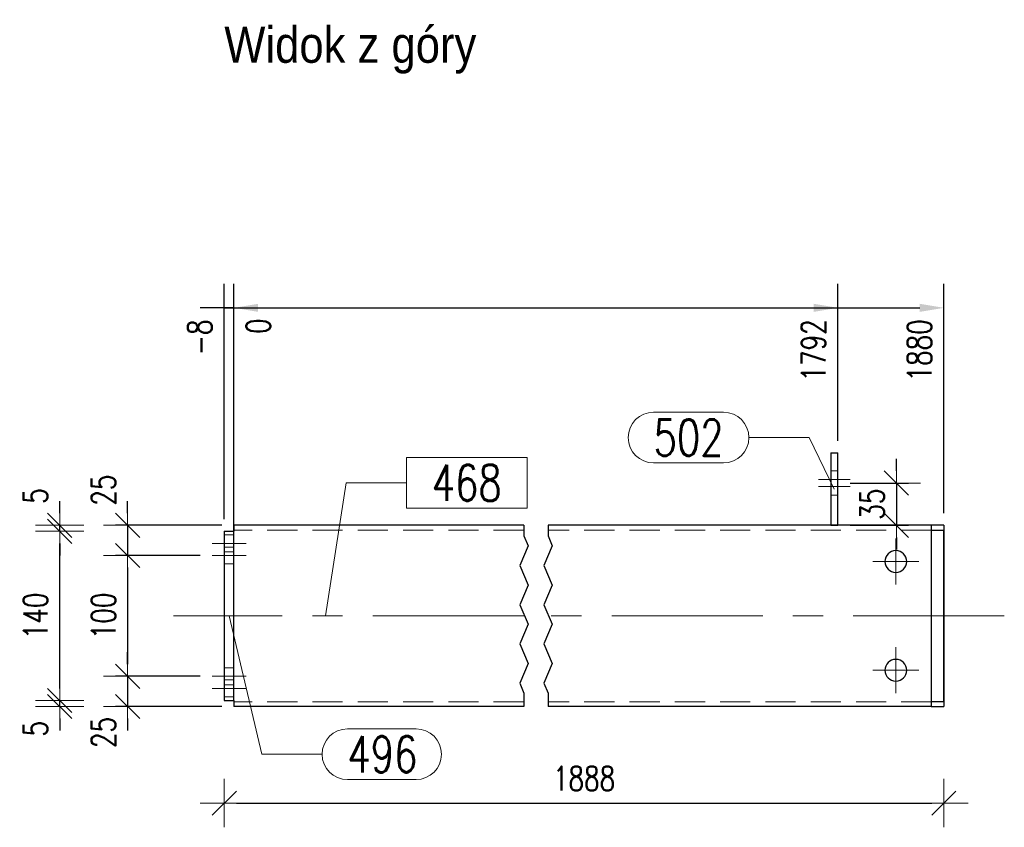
# Model space of a CAD drawing. Header units: millimetres. Extents: x -877 to 135, y 14151 to 14821.
# Tile 21 of 46: x -376 to -294, y 14289 to 14355. Entities that reach past the tile are written whole.
import ezdxf

# ---------------------------------------------------------------- set-up
doc = ezdxf.new("R2010")
doc.units = ezdxf.units.MM
doc.header["$LTSCALE"] = 10
doc.linetypes.add('HIDDEN', pattern=[0.375, 0.25, -0.125])
doc.linetypes.add('MITTE', pattern=[2, 1.25, -0.25, 0.25, -0.25])
doc.layers.get('Defpoints').update_dxf_attribs({"color": 1})
for name, color, linetype, lineweight in [('PS_Bolt', 4, 'Continuous', 13), ('PS_DIM', 4, 'Continuous', 13), ('PS_Hidden', 2, 'HIDDEN', 9), ('PS_Mid', 5, 'MITTE', 15), ('PS_Pos', 1, 'Continuous', 15), ('PS_Shape', 161, 'Continuous', 30), ('PS_SOLID', 7, 'Continuous', 30), ('PS_TEXT', 3, 'Continuous', 18)]:
    doc.layers.add(name, color=color, linetype=linetype, lineweight=lineweight)
doc.styles.add('gil', font='txt', dxfattribs={"width": 0.9})
doc.styles.add('simplex', font='simplex.shx', dxfattribs={"width": 0.75})
doc.dimstyles.new('1_10_GŁ_DS1-LS10', dxfattribs={"dimtxt": 2, "dimasz": 2, "dimexe": 2, "dimexo": 1, "dimgap": 1, "dimtad": 1, "dimjust": 4, "dimdec": 0, "dimlfac": 10, "dimtxsty": 'simplex', "dimblk1": 'NONE', "dimsah": 1, "dimcen": 2, "dimclrd": 256, "dimclre": 256, "dimclrt": 3, "dimadec": 1, "dimazin": 0, "dimtfac": 1, "dimtdec": 0, "dimtmove": 2, "dimatfit": 3, "dimfxl": 1, "dimarcsym": 0})
doc.dimstyles.new('1_10_PRZ', dxfattribs={"dimtxt": 2, "dimasz": 1, "dimexe": 2, "dimexo": 5, "dimgap": 1, "dimtad": 1, "dimdec": 0, "dimlfac": 10, "dimtxsty": 'simplex', "dimblk": 'dimznak', "dimcen": 2, "dimse1": 1, "dimse2": 1, "dimclrt": 3, "dimadec": 1, "dimazin": 0, "dimtfac": 1, "dimtdec": 0, "dimtix": 1, "dimtmove": 2, "dimatfit": 3, "dimldrblk": 'dim-grot', "dimfxl": 1, "dimarcsym": 0})
doc.dimstyles.new('1_10_PRZ_DS1-LS10', dxfattribs={"dimtxt": 2, "dimasz": 1, "dimexe": 2, "dimexo": 5, "dimgap": 1, "dimtad": 1, "dimdec": 0, "dimlfac": 10, "dimtxsty": 'simplex', "dimblk": 'dimznak', "dimcen": 2, "dimse1": 1, "dimse2": 1, "dimclrt": 3, "dimadec": 1, "dimazin": 0, "dimtfac": 1, "dimtdec": 0, "dimtix": 1, "dimtmove": 2, "dimatfit": 3, "dimldrblk": 'dim-grot', "dimfxl": 1, "dimarcsym": 0})
doc.dimstyles.new('1_10_SC', dxfattribs={"dimtxt": 2, "dimasz": 1, "dimexe": 1, "dimexo": 1, "dimgap": 1, "dimtad": 1, "dimdec": 0, "dimlfac": 10, "dimtxsty": 'simplex', "dimblk": 'dimznak', "dimcen": 2, "dimclrd": 256, "dimclre": 256, "dimclrt": 3, "dimadec": 1, "dimazin": 0, "dimtfac": 1, "dimtdec": 0, "dimtix": 1, "dimtmove": 2, "dimatfit": 3, "dimldrblk": 'dim-grot', "dimfxl": 1, "dimarcsym": 0})

# ---------------------------------------------------------------- blocks, each defined once
blk = doc.blocks.new('*D434')
at = {"layer": 'Defpoints', "color": 0, "transparency": 16777216}
for p in [(-358.129, 14331.516), (-358.929, 14313.016), (-358.129, 14298.516)]:
    blk.add_point(p, dxfattribs=at)
at = {"layer": 'PS_DIM', "lineweight": -2, "transparency": 16777216}
for p, q in [((-358.929, 14314.016), (-358.929, 14333.516)), ((-358.129, 14299.516), (-358.129, 14333.516)), ((-358.929, 14331.516), (-360.929, 14331.516)), ((-358.929, 14331.516), (-358.129, 14331.516)), ((-356.129, 14331.516), (-354.129, 14331.516))]:
    blk.add_line(p, q, dxfattribs=at)
at = {"layer": 'PS_DIM', "transparency": 16777216}
blk.add_solid([(-356.129, 14331.849), (-356.129, 14331.183), (-358.129, 14331.516)], dxfattribs=at)
at = {"layer": 'PS_DIM', "color": 3, "transparency": 16777216, "insert": (-360.949, 14329.068), "char_height": 2, "attachment_point": 5, "rotation": 90, "style": 'simplex'}
blk.add_mtext('-8', dxfattribs=at)
blk = doc.blocks.new('_None')
blk = doc.blocks.new('*D435')
at = {"layer": 'Defpoints', "color": 0, "transparency": 16777216}
for p in [(-358.129, 14331.516), (-358.129, 14313.516), (-358.129, 14298.516)]:
    blk.add_point(p, dxfattribs=at)
at = {"layer": 'PS_DIM', "lineweight": -2, "transparency": 16777216}
for p, q in [((-358.129, 14299.516), (-358.129, 14333.516)), ((-358.129, 14314.516), (-358.129, 14333.516)), ((-358.129, 14331.516), (-360.129, 14331.516)), ((-356.129, 14331.516), (-354.129, 14331.516))]:
    blk.add_line(p, q, dxfattribs=at)
at = {"layer": 'PS_DIM', "transparency": 16777216}
blk.add_solid([(-356.129, 14331.849), (-356.129, 14331.183), (-358.129, 14331.516)], dxfattribs=at)
at = {"layer": 'PS_DIM', "color": 3, "transparency": 16777216, "insert": (-356.109, 14329.996), "char_height": 2, "attachment_point": 5, "rotation": 90, "style": 'simplex'}
blk.add_mtext('0', dxfattribs=at)
blk = doc.blocks.new('*D436')
at = {"layer": 'Defpoints', "color": 0, "transparency": 16777216}
for p in [(-308.129, 14331.516), (-308.129, 14319.516), (-358.129, 14298.516)]:
    blk.add_point(p, dxfattribs=at)
at = {"layer": 'PS_DIM', "lineweight": -2, "transparency": 16777216}
for p, q in [((-358.129, 14299.516), (-358.129, 14333.516)), ((-308.129, 14320.516), (-308.129, 14333.516)), ((-358.129, 14331.516), (-310.129, 14331.516))]:
    blk.add_line(p, q, dxfattribs=at)
at = {"layer": 'PS_DIM', "transparency": 16777216}
blk.add_solid([(-310.129, 14331.849), (-310.129, 14331.183), (-308.129, 14331.516)], dxfattribs=at)
at = {"layer": 'PS_DIM', "color": 3, "transparency": 16777216, "insert": (-310.149, 14327.996), "char_height": 2, "attachment_point": 5, "rotation": 90, "style": 'simplex'}
blk.add_mtext('1792', dxfattribs=at)
blk = doc.blocks.new('*D437')
at = {"layer": 'Defpoints', "color": 0, "transparency": 16777216}
for p in [(-299.357, 14331.516), (-299.357, 14313.516), (-358.129, 14298.516)]:
    blk.add_point(p, dxfattribs=at)
at = {"layer": 'PS_DIM', "lineweight": -2, "transparency": 16777216}
for p, q in [((-358.129, 14299.516), (-358.129, 14333.516)), ((-299.357, 14314.516), (-299.357, 14333.516)), ((-358.129, 14331.516), (-301.357, 14331.516))]:
    blk.add_line(p, q, dxfattribs=at)
at = {"layer": 'PS_DIM', "transparency": 16777216}
blk.add_solid([(-301.357, 14331.849), (-301.357, 14331.183), (-299.357, 14331.516)], dxfattribs=at)
at = {"layer": 'PS_DIM', "color": 3, "transparency": 16777216, "insert": (-301.377, 14327.996), "char_height": 2, "attachment_point": 5, "rotation": 90, "style": 'simplex'}
blk.add_mtext('1880', dxfattribs=at)
blk = doc.blocks.new('dimznak')
at = {"color": 0}
for points in [[(0, 2), (0, -2)], [(-2, 0), (2, 0)]]:
    blk.add_lwpolyline(points, dxfattribs=at)
at = {"color": 2}
blk.add_lwpolyline([(1, 1), (-1, -1)], dxfattribs=at)
blk = doc.blocks.new('*D438')
at = {"layer": 'Defpoints', "color": 0, "transparency": 16777216}
for p in [(-308.129, 14317.016, -7), (-308.129, 14313.516), (-303.29, 14313.516)]:
    blk.add_point(p, dxfattribs=at)
at = {"layer": 'PS_DIM', "lineweight": -2, "transparency": 16777216}
for p, q in [((-303.29, 14318.016), (-303.29, 14319.016)), ((-307.129, 14317.016), (-302.29, 14317.016)), ((-303.29, 14317.016), (-303.29, 14313.516)), ((-307.129, 14313.516), (-302.29, 14313.516)), ((-303.29, 14312.516), (-303.29, 14311.516))]:
    blk.add_line(p, q, dxfattribs=at)
for p, rotation in [((-303.29, 14317.016), 270), ((-303.29, 14313.516), 90)]:
    blk.add_blockref('dimznak', p, dxfattribs=dict(at, rotation=rotation))
at = {"layer": 'PS_DIM', "color": 3, "transparency": 16777216, "insert": (-305.29, 14315.266), "char_height": 2, "attachment_point": 5, "rotation": 90, "style": 'simplex'}
blk.add_mtext('35', dxfattribs=at)
blk = doc.blocks.new('dim-grot')
blk.add_hatch(color=256).paths.add_polyline_path([(0, 0), (-2, 0.5), (-2, -0.5)])
blk.add_lwpolyline([(0, 0), (-2, 0.5), (-2, -0.5), (0, 0)])
blk = doc.blocks.new('*D439')
at = {"layer": 'Defpoints', "color": 0, "transparency": 16777216}
for p in [(-358.129, 14313.516), (-366.929, 14311.016), (-359.929, 14311.016)]:
    blk.add_point(p, dxfattribs=at)
at = {"layer": 'PS_DIM', "lineweight": -2, "transparency": 16777216}
for p, q in [((-366.929, 14314.516), (-366.929, 14315.516)), ((-359.129, 14313.516), (-367.929, 14313.516)), ((-366.929, 14313.516), (-366.929, 14311.016)), ((-360.929, 14311.016), (-367.929, 14311.016)), ((-366.929, 14310.016), (-366.929, 14309.016))]:
    blk.add_line(p, q, dxfattribs=at)
for p, rotation in [((-366.929, 14313.516), 270), ((-366.929, 14311.016), 90)]:
    blk.add_blockref('dimznak', p, dxfattribs=dict(at, rotation=rotation))
at = {"layer": 'PS_DIM', "color": 3, "transparency": 16777216, "insert": (-368.929, 14316.427), "char_height": 2, "attachment_point": 5, "rotation": 90, "style": 'simplex'}
blk.add_mtext('25', dxfattribs=at)
blk = doc.blocks.new('*D440')
at = {"layer": 'Defpoints', "color": 0, "transparency": 16777216}
for p in [(-359.929, 14311.016), (-366.929, 14301.016), (-359.929, 14301.016)]:
    blk.add_point(p, dxfattribs=at)
at = {"layer": 'PS_DIM', "lineweight": -2, "transparency": 16777216}
for p, q in [((-360.929, 14311.016), (-367.929, 14311.016)), ((-366.929, 14310.016), (-366.929, 14302.016)), ((-360.929, 14301.016), (-367.929, 14301.016))]:
    blk.add_line(p, q, dxfattribs=at)
for p, rotation in [((-366.929, 14311.016), 90), ((-366.929, 14301.016), 270)]:
    blk.add_blockref('dimznak', p, dxfattribs=dict(at, rotation=rotation))
at = {"layer": 'PS_DIM', "color": 3, "transparency": 16777216, "insert": (-368.929, 14306.016), "char_height": 2, "attachment_point": 5, "rotation": 90, "style": 'simplex'}
blk.add_mtext('100', dxfattribs=at)
blk = doc.blocks.new('*D441')
at = {"layer": 'Defpoints', "color": 0, "transparency": 16777216}
for p in [(-359.929, 14301.016), (-366.929, 14298.516), (-358.129, 14298.516)]:
    blk.add_point(p, dxfattribs=at)
at = {"layer": 'PS_DIM', "lineweight": -2, "transparency": 16777216}
for p, q in [((-366.929, 14302.016), (-366.929, 14303.016)), ((-360.929, 14301.016), (-367.929, 14301.016)), ((-366.929, 14301.016), (-366.929, 14298.516)), ((-359.129, 14298.516), (-367.929, 14298.516)), ((-366.929, 14297.516), (-366.929, 14296.516))]:
    blk.add_line(p, q, dxfattribs=at)
for p, rotation in [((-366.929, 14301.016), 270), ((-366.929, 14298.516), 90)]:
    blk.add_blockref('dimznak', p, dxfattribs=dict(at, rotation=rotation))
at = {"layer": 'PS_DIM', "color": 3, "transparency": 16777216, "insert": (-368.929, 14296.364), "char_height": 2, "attachment_point": 5, "rotation": 90, "style": 'simplex'}
blk.add_mtext('25', dxfattribs=at)
blk = doc.blocks.new('*D442')
at = {"layer": 'Defpoints', "color": 0, "transparency": 16777216}
for p in [(-372.552, 14299.016), (-358.929, 14299.016), (-358.129, 14298.516)]:
    blk.add_point(p, dxfattribs=at)
at = {"layer": 'PS_DIM', "color": 0, "lineweight": -2, "transparency": 16777216}
for p, q in [((-372.552, 14300.016), (-372.552, 14301.016)), ((-372.552, 14298.516), (-372.552, 14299.016)), ((-372.552, 14297.516), (-372.552, 14296.516))]:
    blk.add_line(p, q, dxfattribs=at)
for p, rotation in [((-372.552, 14299.016), 270), ((-372.552, 14298.516), 90)]:
    blk.add_blockref('dimznak', p, dxfattribs=dict(at, rotation=rotation))
at = {"layer": 'PS_DIM', "color": 3, "transparency": 16777216, "insert": (-374.552, 14296.675), "char_height": 2, "attachment_point": 5, "rotation": 90, "style": 'simplex'}
blk.add_mtext('5', dxfattribs=at)
blk = doc.blocks.new('*D443')
at = {"layer": 'Defpoints', "color": 0, "transparency": 16777216}
for p in [(-372.552, 14313.016), (-358.929, 14313.016), (-358.929, 14299.016)]:
    blk.add_point(p, dxfattribs=at)
at = {"layer": 'PS_DIM', "color": 0, "lineweight": -2, "transparency": 16777216}
blk.add_line((-372.552, 14300.016), (-372.552, 14312.016), dxfattribs=at)
for p, rotation in [((-372.552, 14313.016), 90), ((-372.552, 14299.016), 270)]:
    blk.add_blockref('dimznak', p, dxfattribs=dict(at, rotation=rotation))
at = {"layer": 'PS_DIM', "color": 3, "transparency": 16777216, "insert": (-374.552, 14306.016), "char_height": 2, "attachment_point": 5, "rotation": 90, "style": 'simplex'}
blk.add_mtext('140', dxfattribs=at)
blk = doc.blocks.new('*D444')
at = {"layer": 'Defpoints', "color": 0, "transparency": 16777216}
for p in [(-372.552, 14313.516), (-358.129, 14313.516), (-358.929, 14313.016)]:
    blk.add_point(p, dxfattribs=at)
at = {"layer": 'PS_DIM', "color": 0, "lineweight": -2, "transparency": 16777216}
for p, q in [((-372.552, 14314.516), (-372.552, 14315.516)), ((-372.552, 14313.016), (-372.552, 14313.516)), ((-372.552, 14312.016), (-372.552, 14311.016))]:
    blk.add_line(p, q, dxfattribs=at)
for p, rotation in [((-372.552, 14313.516), 270), ((-372.552, 14313.016), 90)]:
    blk.add_blockref('dimznak', p, dxfattribs=dict(at, rotation=rotation))
at = {"layer": 'PS_DIM', "color": 3, "transparency": 16777216, "insert": (-374.552, 14315.938), "char_height": 2, "attachment_point": 5, "rotation": 90, "style": 'simplex'}
blk.add_mtext('5', dxfattribs=at)
blk = doc.blocks.new('*D571')
at = {"layer": 'Defpoints', "color": 0, "transparency": 16777216}
for p in [(-358.929, 14299.016), (-299.357, 14298.516), (-299.357, 14290.516)]:
    blk.add_point(p, dxfattribs=at)
at = {"layer": 'PS_DIM', "color": 0, "lineweight": -2, "transparency": 16777216}
blk.add_line((-357.929, 14290.516), (-300.357, 14290.516), dxfattribs=at)
at = {"layer": 'PS_DIM', "color": 0, "lineweight": -2, "transparency": 16777216, "rotation": 180}
blk.add_blockref('dimznak', (-358.929, 14290.516), dxfattribs=at)
at = {"layer": 'PS_DIM', "color": 0, "lineweight": -2, "transparency": 16777216}
blk.add_blockref('dimznak', (-299.357, 14290.516), dxfattribs=at)
at = {"layer": 'PS_DIM', "color": 3, "transparency": 16777216, "insert": (-329.143, 14292.556), "char_height": 2, "attachment_point": 5, "style": 'simplex'}
blk.add_mtext('1888', dxfattribs=at)
blk = doc.blocks.new('*X672')
at = {"color": 3, "style": 'gil', "width": 0.9}
blk.add_text('Widok z góry', height=3, dxfattribs=at).set_placement((-358.929, 14351.799))
blk = doc.blocks.new('*X959')
at = {"color": 4, "linetype": 'Continuous'}
blk.add_line((-303.336, 14301.516), (-303.336, 14301.516), dxfattribs=at)
blk.add_line((-303.336, 14301.516), (-303.336, 14301.516), dxfattribs=at)
blk.add_line((-303.336, 14301.516), (-303.336, 14301.516), dxfattribs=at)
blk.add_line((-303.336, 14301.516), (-303.336, 14301.516), dxfattribs=at)
blk.add_line((-303.336, 14301.516), (-303.336, 14301.516), dxfattribs=at)
blk = doc.blocks.new('*X961')
at = {"color": 4, "linetype": 'Continuous'}
blk.add_line((-303.336, 14310.516), (-303.336, 14310.516), dxfattribs=at)
blk.add_line((-303.336, 14310.516), (-303.336, 14310.516), dxfattribs=at)
blk.add_line((-303.336, 14310.516), (-303.336, 14310.516), dxfattribs=at)
blk.add_line((-303.336, 14310.516), (-303.336, 14310.516), dxfattribs=at)
blk.add_line((-303.336, 14310.516), (-303.336, 14310.516), dxfattribs=at)
blk = doc.blocks.new('*X963')
at = {"color": 1}
for p, q in [((-334.129, 14313.516), (-334.129, 14312.634)), ((-332.129, 14313.516), (-332.129, 14312.634)), ((-334.129, 14312.634), (-333.786, 14311.821)), ((-332.129, 14312.634), (-331.786, 14311.821)), ((-333.786, 14311.821), (-334.473, 14310.196)), ((-331.786, 14311.821), (-332.473, 14310.196)), ((-334.473, 14310.196), (-333.786, 14308.57)), ((-332.473, 14310.196), (-331.786, 14308.57)), ((-333.786, 14308.57), (-334.473, 14306.945)), ((-331.786, 14308.57), (-332.473, 14306.945)), ((-334.473, 14306.945), (-333.786, 14305.32)), ((-332.473, 14306.945), (-331.786, 14305.32)), ((-333.786, 14305.32), (-334.473, 14303.694)), ((-331.786, 14305.32), (-332.473, 14303.694)), ((-334.473, 14303.694), (-333.786, 14302.069)), ((-332.473, 14303.694), (-331.786, 14302.069)), ((-333.786, 14302.069), (-334.473, 14300.443)), ((-331.786, 14302.069), (-332.473, 14300.443)), ((-334.473, 14300.443), (-334.129, 14299.631)), ((-332.473, 14300.443), (-332.129, 14299.631)), ((-334.129, 14299.631), (-334.129, 14298.516)), ((-332.129, 14299.631), (-332.129, 14298.516))]:
    blk.add_line(p, q, dxfattribs=at)
at = {"layer": 'PS_Hidden', "color": 2, "linetype": 'HIDDEN'}
for p, q in [((-308.129, 14318.016), (-308.729, 14318.016)), ((-308.129, 14316.016), (-308.729, 14316.016)), ((-358.129, 14312.716), (-358.929, 14312.716)), ((-334.129, 14313.116), (-358.129, 14313.116)), ((-300.382, 14313.116), (-332.129, 14313.116)), ((-358.929, 14311.716), (-358.129, 14311.716)), ((-358.129, 14311.316), (-358.929, 14311.316)), ((-358.929, 14310.316), (-358.129, 14310.316)), ((-358.929, 14301.716), (-358.129, 14301.716)), ((-358.129, 14300.716), (-358.929, 14300.716)), ((-358.929, 14300.316), (-358.129, 14300.316)), ((-358.129, 14299.316), (-358.929, 14299.316)), ((-334.129, 14298.916), (-358.129, 14298.916)), ((-300.382, 14298.916), (-332.129, 14298.916))]:
    blk.add_line(p, q, dxfattribs=at)
at = {"layer": 'PS_Mid', "color": 5, "linetype": 'MITTE'}
for p, q in [((-307.129, 14317.316), (-309.729, 14317.316)), ((-307.129, 14317.316), (-309.729, 14317.316)), ((-307.129, 14316.716), (-309.729, 14316.716)), ((-307.129, 14316.716), (-309.729, 14316.716)), ((-359.929, 14312.016), (-357.129, 14312.016)), ((-359.929, 14312.016), (-357.129, 14312.016)), ((-303.336, 14312.416), (-303.336, 14308.616)), ((-303.336, 14312.416), (-303.336, 14308.616)), ((-357.129, 14311.016), (-359.929, 14311.016)), ((-301.436, 14310.516), (-305.236, 14310.516)), ((-301.436, 14310.516), (-305.236, 14310.516)), ((-334.129, 14306.016), (-363.129, 14306.016)), ((-294.357, 14306.016), (-332.129, 14306.016)), ((-303.336, 14303.416), (-303.336, 14299.616)), ((-303.336, 14303.416), (-303.336, 14299.616)), ((-301.436, 14301.516), (-305.236, 14301.516)), ((-301.436, 14301.516), (-305.236, 14301.516)), ((-357.129, 14301.016), (-359.929, 14301.016)), ((-359.929, 14300.016), (-357.129, 14300.016)), ((-359.929, 14300.016), (-357.129, 14300.016))]:
    blk.add_line(p, q, dxfattribs=at)
at = {"layer": 'PS_SOLID', "color": 7, "linetype": 'Continuous'}
for p, q in [((-308.729, 14319.516), (-308.729, 14313.516)), ((-308.729, 14319.516), (-308.129, 14319.516)), ((-308.129, 14313.516), (-308.129, 14319.516)), ((-358.129, 14313.516), (-358.129, 14313.016)), ((-334.129, 14313.516), (-358.129, 14313.516)), ((-300.425, 14313.516), (-332.129, 14313.516)), ((-308.729, 14313.516), (-308.129, 14313.516)), ((-299.357, 14313.516), (-300.425, 14313.516)), ((-300.425, 14313.516), (-300.425, 14298.516)), ((-299.357, 14313.516), (-299.357, 14298.516)), ((-358.929, 14313.016), (-358.929, 14299.016)), ((-358.929, 14313.016), (-358.129, 14313.016)), ((-358.129, 14299.016), (-358.129, 14313.016)), ((-300.382, 14313.116), (-299.4, 14313.116)), ((-300.382, 14298.916), (-300.382, 14313.116)), ((-299.4, 14313.116), (-299.4, 14298.916)), ((-358.929, 14299.016), (-358.129, 14299.016)), ((-358.129, 14299.016), (-358.129, 14298.516)), ((-299.4, 14298.916), (-300.382, 14298.916)), ((-334.129, 14298.516), (-358.129, 14298.516)), ((-300.425, 14298.516), (-332.129, 14298.516)), ((-300.425, 14298.516), (-299.357, 14298.516))]:
    blk.add_line(p, q, dxfattribs=at)
at = {"layer": 'PS_SOLID', "color": 7, "extrusion": (0, 0, -1)}
for centre in [(303.336, 14310.516), (303.336, 14301.516)]:
    blk.add_circle(centre, 0.9, dxfattribs=at)
blk = doc.blocks.new('*X964')
at = {"color": 1}
for p, q in [((-333.865, 14319.134), (-343.851, 14319.134)), ((-343.851, 14319.134), (-343.851, 14314.934)), ((-333.865, 14314.934), (-333.865, 14319.134)), ((-350.547, 14306.016), (-348.851, 14317.034)), ((-348.851, 14317.034), (-343.851, 14317.034)), ((-343.851, 14314.934), (-333.865, 14314.934))]:
    blk.add_line(p, q, dxfattribs=at)
at = {"color": 30, "style": 'simplex', "width": 0.75}
blk.add_text('468', height=3, dxfattribs=at).set_placement((-341.751, 14315.534))
blk = doc.blocks.new('*X965')
at = {"color": 1}
for p, q in [((-358.529, 14306.016), (-355.828, 14294.562)), ((-348.728, 14296.662), (-343.05, 14296.662)), ((-355.828, 14294.562), (-350.828, 14294.562)), ((-348.728, 14292.462), (-343.05, 14292.462))]:
    blk.add_line(p, q, dxfattribs=at)
for centre, start, end in [((-348.728, 14294.562), 90, 270), ((-343.05, 14294.562), 270, 90)]:
    blk.add_arc(centre, 2.1, start, end, dxfattribs=at)
at = {"color": 30, "style": 'simplex', "width": 0.75}
blk.add_text('496', height=3, dxfattribs=at).set_placement((-348.728, 14293.062))
blk = doc.blocks.new('*X966')
at = {"color": 1}
for p, q in [((-323.389, 14322.877), (-317.604, 14322.877)), ((-315.504, 14320.777), (-310.504, 14320.777)), ((-308.429, 14316.516), (-310.504, 14320.777)), ((-323.389, 14318.677), (-317.604, 14318.677))]:
    blk.add_line(p, q, dxfattribs=at)
for centre, start, end in [((-323.389, 14320.777), 90, 270), ((-317.604, 14320.777), 270, 90)]:
    blk.add_arc(centre, 2.1, start, end, dxfattribs=at)
at = {"color": 30, "style": 'simplex', "width": 0.75}
blk.add_text('502', height=3, dxfattribs=at).set_placement((-323.389, 14319.277))

msp = doc.modelspace()

# ---------------------------------------------------------------- block references
at = {"layer": 'PS_Bolt', "color": 4}
for name in ['*X961', '*X959']:
    msp.add_blockref(name, (0, 0), dxfattribs=at)
at = {"layer": 'PS_Pos'}
for name in ['*X966', '*X964', '*X965']:
    msp.add_blockref(name, (0, 0), dxfattribs=at)
at = {"layer": 'PS_Shape', "color": 20}
msp.add_blockref('*X963', (0, 0), dxfattribs=at)
at = {"layer": 'PS_TEXT'}
msp.add_blockref('*X672', (0, 0), dxfattribs=at)

# ---------------------------------------------------------------- dimensions: what is measured, and where the dimension line sits
at = {"layer": 'PS_DIM'}
for base, p1, p2, text, picture, middle in [((-358.129, 14331.516), (-358.929, 14313.016), (-358.129, 14298.516), '-8', '*D434', (-360.949, 14329.068)), ((-308.129, 14331.516), (-358.129, 14298.516), (-308.129, 14319.516), '1792', '*D436', (-310.149, 14327.996)), ((-299.357, 14331.516), (-358.129, 14298.516), (-299.357, 14313.516), '1880', '*D437', (-301.377, 14327.996))]:
    dim = msp.add_linear_dim(base=base, p1=p1, p2=p2, text=text, dimstyle='1_10_GŁ_DS1-LS10', dxfattribs=at)
    dim.commit()
    dim.dimension.update_dxf_attribs({"geometry": picture, "text_midpoint": middle, "dimtype": 128, "text_rotation": 90})
dim = msp.add_linear_dim(base=(-358.129219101, 14331.516162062), p1=(-358.129219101, 14298.516162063), p2=(-358.129219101, 14313.516162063), dimstyle='1_10_GŁ_DS1-LS10', dxfattribs=at)
dim.commit()
dim.dimension.update_dxf_attribs({"geometry": '*D435', "text_midpoint": (-356.109219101, 14329.996162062), "dimtype": 128, "text_rotation": 90})
for base, p1, p2, dimstyle, picture, middle in [((-303.29, 14313.516), (-308.129, 14317.016, -7), (-308.129, 14313.516), '1_10_SC', '*D438', (-305.29, 14315.266)), ((-372.552, 14313.016), (-358.929, 14299.016), (-358.929, 14313.016), '1_10_PRZ', '*D443', (-374.552, 14306.016)), ((-366.929, 14301.016), (-359.929, 14311.016), (-359.929, 14301.016), '1_10_SC', '*D440', (-368.929, 14306.016))]:
    dim = msp.add_linear_dim(base=base, p1=p1, p2=p2, angle=90, dimstyle=dimstyle, dxfattribs=at)
    dim.commit()
    dim.dimension.update_dxf_attribs({"geometry": picture, "text_midpoint": middle})
for base, p1, p2, dimstyle, picture, middle in [((-366.929, 14311.016), (-358.129, 14313.516), (-359.929, 14311.016), '1_10_SC', '*D439', (-368.929, 14316.427)), ((-372.552, 14313.516), (-358.929, 14313.016), (-358.129, 14313.516), '1_10_PRZ', '*D444', (-374.552, 14315.938)), ((-366.929, 14298.516), (-359.929, 14301.016), (-358.129, 14298.516), '1_10_SC', '*D441', (-368.929, 14296.364)), ((-372.552, 14299.016), (-358.129, 14298.516), (-358.929, 14299.016), '1_10_PRZ', '*D442', (-374.552, 14296.675))]:
    dim = msp.add_linear_dim(base=base, p1=p1, p2=p2, angle=90, dimstyle=dimstyle, dxfattribs=at)
    dim.commit()
    dim.dimension.update_dxf_attribs({"geometry": picture, "text_midpoint": middle, "dimtype": 128})
dim = msp.add_linear_dim(base=(-299.357, 14290.516), p1=(-358.929, 14299.016), p2=(-299.357, 14298.516), text='1888', dimstyle='1_10_PRZ_DS1-LS10', dxfattribs=at)
dim.commit()
dim.dimension.update_dxf_attribs({"geometry": '*D571', "text_midpoint": (-329.143, 14292.556), "dimtype": 128})

doc.saveas('drawing.dxf')
